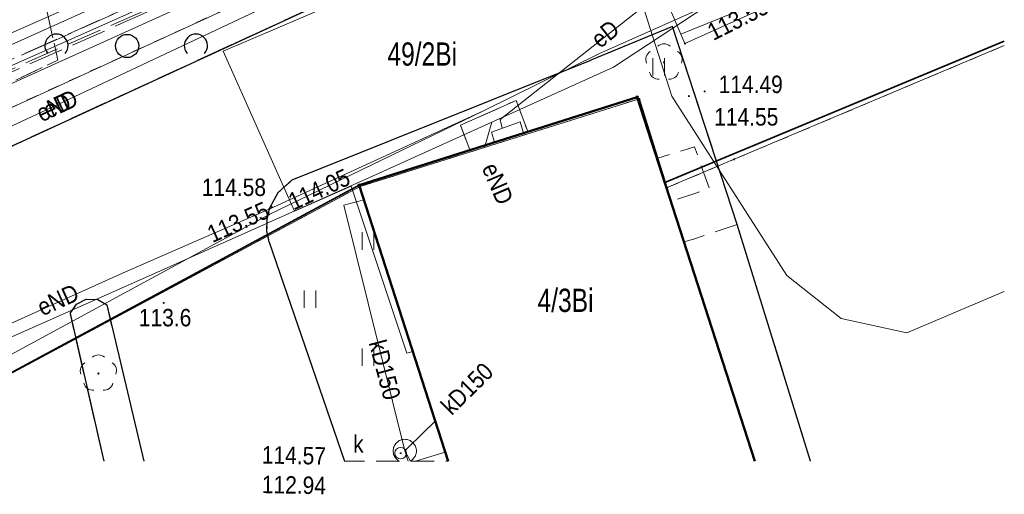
# Model space of a CAD drawing. Header units: metres. Extents: x 7495425 to 7495712, y 5787905 to 5788232.
# Tile 27 of 39: x 7495666 to 7495708, y 5787906 to 5787927. Entities that reach past the tile are written whole.
import ezdxf
from ezdxf.enums import TextEntityAlignment as Align

# ---------------------------------------------------------------- set-up
doc = ezdxf.new("R2010")
doc.units = ezdxf.units.M
for name, pattern in [('1.0_0.5', [1.5, 1, -0.5]), ('1.5_0.5', [2, 1.5, -0.5]), ('219-500', [0]), ('egug-500', [1, 0.5, -0.5])]:
    doc.linetypes.add(name, pattern=pattern)
doc.layers.get('0').update_dxf_attribs({"color": 2, "lineweight": 5})
doc.styles.get("Standard").update_dxf_attribs({"font": 'Working1250', "width": 0.75})
doc.linetypes.add('902-500', pattern='A,3.75,0,[1,ksztalty.shx,S=0.5,R=0,X=0,Y=0],3.75', length=7.5)

# ---------------------------------------------------------------- blocks, each defined once
blk = doc.blocks.new('OP021')
at = {"linetype": 'Continuous', "lineweight": 13}
h = blk.add_hatch(color=0, dxfattribs=at)
edge = h.paths.add_edge_path()
edge.add_arc((0, 0), 0.05, 0, 360)
at = {"color": 0, "linetype": 'Continuous', "lineweight": 13}
for centre, start, end in [((-0.38, 0.124), 121.308, 202.548), ((0, 0.4), 49.272, 130.728), ((0.38, 0.124), 337.452, 58.692), ((-0.235, -0.324), 193.221, 274.871), ((0.235, -0.324), 265.129, 346.779)]:
    blk.add_arc(centre, 0.4, start, end, dxfattribs=at)
blk = doc.blocks.new('PW01')
at = {"linetype": 'Continuous', "lineweight": 13}
h = blk.add_hatch(color=0, dxfattribs=at)
edge = h.paths.add_edge_path()
edge.add_arc((0, 0), 0.045, 0, 360)
blk = doc.blocks.new('US22')
at = {"color": 0, "linetype": 'Continuous', "lineweight": 13}
blk.add_circle((0, 0), 0.25, dxfattribs=at)
blk = doc.blocks.new('TU04')
at = {"color": 0, "linetype": 'Continuous', "lineweight": 13}
for p, q in [((0, 0), (0, 0.75)), ((0.5, 0), (0.5, 0.75))]:
    blk.add_line(p, q, dxfattribs=at)
blk = doc.blocks.new('OTZK2')
at = {"color": 0, "linetype": 'Continuous'}
blk.add_arc((0, 0), 0.5, 318.85, 221.162, dxfattribs=at)
blk = doc.blocks.new('OTZK1')
at = {"color": 0, "linetype": 'Continuous'}
blk.add_circle((0, 0), 0.5, dxfattribs=at)
blk = doc.blocks.new('203')
at = {"linetype": 'Continuous', "lineweight": 0}
h = blk.add_hatch(color=0, dxfattribs=at)
edge = h.paths.add_edge_path()
edge.add_arc((0, 0), 0.045, 0, 360)
blk = doc.blocks.new('PUNKTBUD')
at = {"color": 0}
blk.add_circle((0, 0), 0.045, dxfattribs=at)

msp = doc.modelspace()

# ---------------------------------------------------------------- linework, layer by layer
at = {"layer": '218-kontur użytku gruntowego', "color": 3, "linetype": 'egug-500', "lineweight": 18, "flags": 128}
for points in [[(7495692.04, 5787935.24), (7495653.43, 5787917.53)], [(7495696.56, 5787920.82), (7495708.18, 5787925.714)], [(7495680.47, 5787919.65), (7495692.48, 5787923.42)], [(7495692.48, 5787923.42), (7495693.68, 5787919.6)], [(7495693.68, 5787919.6), (7495696.56, 5787920.82)], [(7495658.418, 5787907.83), (7495680.47, 5787919.65)]]:
    msp.add_lwpolyline(points, dxfattribs=at)
at = {"layer": '219-działka ewidencyjna', "color": 7, "linetype": '219-500', "lineweight": 18, "flags": 128}
for points in [[(7495692.04, 5787935.24), (7495653.43, 5787917.53)], [(7495696.56, 5787920.82), (7495708.18, 5787925.714)], [(7495680.47, 5787919.65), (7495692.48, 5787923.42)], [(7495692.48, 5787923.42), (7495693.68, 5787919.6)], [(7495696.56, 5787920.82), (7495693.68, 5787919.6)], [(7495680.47, 5787919.65), (7495658.418, 5787907.83)]]:
    msp.add_lwpolyline(points, dxfattribs=at)
at = {"layer": '312-budynek ewidencyjny', "color": 7, "linetype": 'CONTINUOUS', "lineweight": 50, "flags": 128}
for points in [[(7495680.43, 5787919.71), (7495692.39, 5787923.5)], [(7495692.39, 5787923.5), (7495697.452, 5787907.83)], [(7495684.25, 5787907.83), (7495680.43, 5787919.71)]]:
    msp.add_lwpolyline(points, dxfattribs=at)
at = {"layer": 'inna budowla', "color": 7, "linetype": 'CONTINUOUS', "lineweight": 18, "flags": 128}
for points in [[(7495686.12, 5787921.99), (7495686.25, 5787921.55), (7495685.19, 5787921.22), (7495684.78, 5787922.29), (7495687.18, 5787923.35), (7495687.68, 5787922.01), (7495687.49, 5787921.95), (7495687.35, 5787922.43)], [(7495687.35, 5787922.43), (7495687.49, 5787921.95), (7495686.25, 5787921.55), (7495686.12, 5787921.99)]]:
    msp.add_lwpolyline(points, close=True, dxfattribs=at)
at = {"layer": 'jezdnia', "color": 7, "linetype": '1.5_0.5', "lineweight": 18, "flags": 128}
for points in [[(7495653.6, 5787915.92), (7495657.26, 5787917.61), (7495688.06, 5787931.8), (7495688.51, 5787930.98), (7495708.18, 5787939.682)], [(7495699.846, 5787907.83), (7495696.69, 5787918.01), (7495693.91, 5787926.54), (7495690.4, 5787925.08), (7495677.55, 5787919.93), (7495676.95, 5787919.39), (7495676.59, 5787918.73), (7495676.47, 5787918.24), (7495676.46, 5787917.74), (7495676.56, 5787917.25), (7495679.796, 5787907.83)], [(7495671.171, 5787907.83), (7495669.57, 5787914.55), (7495669.18, 5787914.78), (7495668.69, 5787914.8), (7495668.27, 5787914.59), (7495667.99, 5787914.18), (7495669.443, 5787907.83)]]:
    msp.add_lwpolyline(points, dxfattribs=at)
at = {"layer": 'komora podziemna', "color": 34, "linetype": 'CONTINUOUS', "lineweight": 18, "flags": 128}
for points in [[(7495682.137, 5787907.83), (7495682.11, 5787907.85), (7495682.07, 5787907.88), (7495682.03, 5787907.91), (7495682, 5787907.95), (7495681.97, 5787907.99), (7495681.95, 5787908.03), (7495681.93, 5787908.07), (7495681.91, 5787908.12), (7495681.9, 5787908.17), (7495681.89, 5787908.22), (7495681.89, 5787908.27), (7495681.89, 5787908.31), (7495681.9, 5787908.36), (7495681.91, 5787908.41), (7495681.93, 5787908.46), (7495681.95, 5787908.5), (7495681.97, 5787908.54), (7495682, 5787908.58), (7495682.03, 5787908.62), (7495682.07, 5787908.65), (7495682.11, 5787908.68), (7495682.15, 5787908.71), (7495682.2, 5787908.73), (7495682.24, 5787908.74), (7495682.29, 5787908.76), (7495682.34, 5787908.76), (7495682.39, 5787908.77), (7495682.44, 5787908.76), (7495682.49, 5787908.76), (7495682.53, 5787908.74), (7495682.58, 5787908.73), (7495682.62, 5787908.71), (7495682.67, 5787908.68), (7495682.71, 5787908.65), (7495682.74, 5787908.62), (7495682.77, 5787908.58), (7495682.8, 5787908.54), (7495682.83, 5787908.5), (7495682.85, 5787908.46), (7495682.87, 5787908.41), (7495682.88, 5787908.36), (7495682.89, 5787908.31), (7495682.89, 5787908.27)], [(7495682.89, 5787908.27), (7495682.89, 5787908.22), (7495682.88, 5787908.17), (7495682.87, 5787908.12), (7495682.85, 5787908.07), (7495682.83, 5787908.03), (7495682.8, 5787907.99), (7495682.77, 5787907.95), (7495682.74, 5787907.91), (7495682.71, 5787907.88), (7495682.67, 5787907.85), (7495682.637, 5787907.83)]]:
    msp.add_lwpolyline(points, dxfattribs=at)
at = {"layer": 'krawężnik', "color": 7, "linetype": 'CONTINUOUS', "lineweight": 25, "flags": 128}
for points in [[(7495653.6, 5787915.92), (7495688.06, 5787931.8)], [(7495699.846, 5787907.83), (7495696.69, 5787918.01), (7495693.91, 5787926.54), (7495690.4, 5787925.08)], [(7495676.56, 5787917.25), (7495676.46, 5787917.74), (7495676.47, 5787918.24), (7495676.59, 5787918.73), (7495676.95, 5787919.39), (7495677.55, 5787919.93), (7495690.4, 5787925.08)], [(7495676.56, 5787917.25), (7495679.796, 5787907.83)], [(7495667.99, 5787914.18), (7495668.27, 5787914.59), (7495668.69, 5787914.8), (7495669.18, 5787914.78), (7495669.57, 5787914.55)], [(7495667.99, 5787914.18), (7495669.443, 5787907.83)], [(7495669.57, 5787914.55), (7495671.171, 5787907.83)]]:
    msp.add_lwpolyline(points, dxfattribs=at)
at = {"layer": 'ogrodzenie trwałe', "color": 7, "linetype": '902-500', "lineweight": 35, "flags": 128}
for points in [[(7495693.58, 5787919.82), (7495708.18, 5787925.905)], [(7495658.391, 5787907.83), (7495680.43, 5787919.71)]]:
    msp.add_lwpolyline(points, dxfattribs=at)
at = {"layer": 'przewód ciepłowniczy', "color": 212, "linetype": 'CONTINUOUS', "lineweight": 18, "flags": 128}
msp.add_lwpolyline([(7495704.13, 5787932.11), (7495703.21, 5787932.44), (7495701.9, 5787931.89), (7495699.9, 5787936.3), (7495674.58, 5787925.47), (7495677.64, 5787918.58), (7495680.08, 5787919.66), (7495682.48, 5787912.47), (7495682.73, 5787912.55)], dxfattribs=at)
at = {"layer": 'przewód elektroenergetyczny podziemny', "color": 1, "linetype": 'CONTINUOUS', "lineweight": 18, "flags": 128}
for points in [[(7495684.15, 5787949.78), (7495685.37, 5787946.93), (7495685.67, 5787946.24), (7495688.99, 5787938.5), (7495693.47, 5787928.05), (7495694.27, 5787926.2), (7495694.44, 5787925.8), (7495708.18, 5787931.986)], [(7495708.18, 5787945.357), (7495704.31, 5787943.63), (7495691.92, 5787938.03), (7495688.66, 5787936.51), (7495684.22, 5787934.33), (7495679.23, 5787932.22), (7495673.06, 5787929.58), (7495667.98, 5787927.36), (7495662.35, 5787924.88), (7495658.59, 5787922.77), (7495651.84, 5787919.82), (7495645.45, 5787916.86), (7495636.19, 5787912.64), (7495627, 5787908.41), (7495625.789, 5787907.83)], [(7495588.426, 5787907.83), (7495593.47, 5787910.17), (7495615.63, 5787920.28), (7495631.48, 5787927.43), (7495633.94, 5787923.07), (7495634.09, 5787922.81), (7495634.28, 5787922.4), (7495638.72, 5787912.99), (7495651.37, 5787918.58), (7495673.26, 5787928.33), (7495699.29, 5787940.07), (7495708.18, 5787944.057)], [(7495650.56, 5787917.34), (7495702.39, 5787940.8), (7495708.18, 5787943.455)], [(7495697.87, 5787935.23), (7495691.14, 5787932.12), (7495693.88, 5787923.54), (7495698.83, 5787915.82), (7495701.16, 5787913.96), (7495703.99, 5787913.35), (7495708.18, 5787915.129)], [(7495652.94, 5787916.44), (7495666.95, 5787922.94), (7495676.24, 5787927.31), (7495689.46, 5787933.51), (7495690.03, 5787933.51), (7495690.38, 5787933.2), (7495691.14, 5787932.12)], [(7495652.94, 5787916.44), (7495666.95, 5787922.94), (7495676.24, 5787927.31), (7495689.46, 5787933.51), (7495690.03, 5787933.51), (7495690.38, 5787933.2), (7495691.14, 5787932.12)], [(7495708.18, 5787933.079), (7495695.39, 5787927.42), (7495690.77, 5787925.37), (7495685.78, 5787922.91), (7495676.55, 5787918.45), (7495656.981, 5787907.83)], [(7495703.25, 5787929.87), (7495694.27, 5787926.2)], [(7495686.58, 5787922.16), (7495686.49, 5787922.53), (7495693.47, 5787928.05)], [(7495671.1, 5787915.67), (7495680.84, 5787920.02), (7495686.13, 5787922.42), (7495691.37, 5787924.79), (7495695.39, 5787927.42)], [(7495652.763, 5787907.83), (7495653.09, 5787908), (7495652.76, 5787908.24), (7495655, 5787909.33), (7495663.42, 5787912.85), (7495670.38, 5787915.98), (7495676.56, 5787918.68), (7495685.78, 5787922.91)], [(7495686.13, 5787922.42), (7495685.82, 5787921.33)], [(7495658.84, 5787910.23), (7495671.1, 5787915.67)]]:
    msp.add_lwpolyline(points, dxfattribs=at)
at = {"layer": 'przewód elektroenergetyczny podziemny - ob. projektowany', "color": 1, "linetype": '1.5_0.5', "lineweight": 18, "flags": 128}
for points in [[(7495651.897, 5787907.83), (7495651.74, 5787908.63), (7495650.16, 5787918.29), (7495671.95, 5787928.01), (7495696.4, 5787938.96), (7495708.18, 5787944.266)], [(7495708.18, 5787944.262), (7495691.38, 5787936.7), (7495667.27, 5787925.91)], [(7495635.752, 5787907.83), (7495634.45, 5787910.99), (7495653.43, 5787919.39), (7495708.18, 5787943.51)], [(7495635.857, 5787907.83), (7495634.58, 5787910.94), (7495653.47, 5787919.29), (7495708.18, 5787943.4)], [(7495667.27, 5787925.91), (7495652.14, 5787919.16), (7495650.26, 5787918.34), (7495650.76, 5787914.82), (7495651.977, 5787907.83)]]:
    msp.add_lwpolyline(points, dxfattribs=at)
at = {"layer": 'przewód kanalizacyjny', "color": 34, "linetype": 'CONTINUOUS', "lineweight": 18, "flags": 128}
for points in [[(7495682.39, 5787908.27), (7495679.77, 5787918.84), (7495680.63, 5787919.08)], [(7495683.7, 5787909.55), (7495682.53, 5787908.41), (7495682.39, 5787908.27)], [(7495682.39, 5787908.27), (7495682.633, 5787907.83)], [(7495682.53, 5787907.83), (7495682.39, 5787908.27)]]:
    msp.add_lwpolyline(points, dxfattribs=at)
at = {"layer": 'przewód telekomunikacyjny podziemny', "color": 30, "linetype": 'CONTINUOUS', "lineweight": 18, "flags": 128}
msp.add_lwpolyline([(7495632.19, 5787913.4), (7495633.04, 5787913.94), (7495660.44, 5787925.79), (7495662.51, 5787924.42), (7495674.8, 5787929.96), (7495708.18, 5787945.006)], dxfattribs=at)
at = {"layer": 'przewód wodociągowy', "color": 5, "linetype": 'CONTINUOUS', "lineweight": 18, "flags": 128}
msp.add_lwpolyline([(7495682.855, 5787907.83), (7495684.13, 5787908.22)], dxfattribs=at)
at = {"layer": 'trawnik', "color": 7, "linetype": '1.0_0.5', "lineweight": 18, "flags": 128}
for points in [[(7495708.18, 5787948.82), (7495707.26, 5787948.54), (7495701.5, 5787942.6), (7495688.76, 5787942.12), (7495679.75, 5787934.7), (7495666.28, 5787930.42), (7495667.47, 5787925.09), (7495656.36, 5787919.77), (7495657.26, 5787917.61), (7495653.6, 5787915.92), (7495653.71, 5787914.93), (7495655.38, 5787907.83), (7495652.93, 5787907.83), (7495650.75, 5787921.11), (7495650.4, 5787923.87), (7495659.66, 5787932.52), (7495674.63, 5787937.07), (7495679.58, 5787939.18), (7495680.17, 5787939.44), (7495681.44, 5787939.92), (7495708.18, 5787950.35)], [(7495696.69, 5787918.01), (7495694.85, 5787917.4), (7495694.41, 5787917.27), (7495693.86, 5787919.01), (7495694.96, 5787919.38), (7495695.5, 5787919.55), (7495694.85, 5787921.36), (7495694.35, 5787921.2), (7495693.28, 5787920.87), (7495692.39, 5787923.5), (7495687.68, 5787922.01), (7495687.18, 5787923.35), (7495684.78, 5787922.29), (7495685.19, 5787921.22), (7495680.43, 5787919.71), (7495684.25, 5787907.83), (7495679.8, 5787907.83), (7495676.56, 5787917.25), (7495676.46, 5787917.74), (7495676.47, 5787918.24), (7495676.59, 5787918.73), (7495676.95, 5787919.39), (7495677.55, 5787919.93), (7495690.4, 5787925.08), (7495693.91, 5787926.54)]]:
    msp.add_lwpolyline(points, close=True, dxfattribs=at)
at = {"layer": 'zadrzewienie  zakrzewienie', "color": 7, "linetype": '1.0_0.5', "lineweight": 18, "flags": 128}
msp.add_lwpolyline([(7495708.18, 5787939.68), (7495688.51, 5787930.98), (7495688.06, 5787931.8), (7495657.26, 5787917.61), (7495656.36, 5787919.77), (7495667.47, 5787925.09), (7495666.28, 5787930.42), (7495679.75, 5787934.7), (7495688.76, 5787942.12), (7495701.5, 5787942.6), (7495707.26, 5787948.54), (7495708.18, 5787948.82)], close=True, dxfattribs=at)

# ---------------------------------------------------------------- block references
at = {"layer": '203-punkt graniczny', "color": 7, "linetype": 'CONTINUOUS', "lineweight": 18}
for p in [(7495692.48, 5787923.42), (7495696.56, 5787920.82), (7495680.47, 5787919.65), (7495693.68, 5787919.6)]:
    msp.add_blockref('203', p, dxfattribs=at)
at = {"layer": 'drzewo liściaste', "color": 94, "linetype": 'CONTINUOUS', "lineweight": 18}
for p in [(7495693.54, 5787924.99), (7495669.21, 5787911.6)]:
    msp.add_blockref('OP021', p, dxfattribs=at)
at = {"layer": 'pikieta sztuczna', "color": 7, "linetype": 'CONTINUOUS', "lineweight": 13}
for p in [(7495694.61, 5787923.54), (7495695.29, 5787923.74), (7495676.66, 5787918.77), (7495672.02, 5787914.64)]:
    msp.add_blockref('PW01', p, dxfattribs=at)
at = {"layer": 'Punkt budynku', "color": 5, "linetype": 'CONTINUOUS', "lineweight": 18}
for p in [(7495692.39, 5787923.5), (7495680.43, 5787919.71)]:
    msp.add_blockref('PUNKTBUD', p, dxfattribs=at)
at = {"layer": 'rzędna', "color": 1, "linetype": 'CONTINUOUS', "lineweight": 18, "rotation": 179.909}
for p in [(7495694.44, 5787925.8), (7495676.55, 5787918.45), (7495676.56, 5787918.68)]:
    msp.add_blockref('PW01', p, dxfattribs=at)
at = {"layer": 'rzędna', "color": 34, "linetype": 'CONTINUOUS', "lineweight": 18, "rotation": 179.909}
msp.add_blockref('PW01', (7495682.21, 5787908.17), dxfattribs=at)
at = {"layer": 'trawnik', "color": 7, "linetype": 'CONTINUOUS', "lineweight": 18}
for p in [(7495693.059, 5787924.429), (7495680.559, 5787916.929), (7495678.059, 5787914.429), (7495680.559, 5787911.929)]:
    msp.add_blockref('TU04', p, dxfattribs=at)
at = {"layer": 'właz do komory lub kanału - okrągły', "color": 7, "linetype": 'CONTINUOUS', "lineweight": 18, "rotation": 179.909}
msp.add_blockref('US22', (7495682.21, 5787908.17), dxfattribs=at)
at = {"layer": 'zadrzewienie  zakrzewienie', "color": 7, "linetype": 'CONTINUOUS', "lineweight": 18}
for name, p in [('OTZK2', (7495667.404, 5787925.707)), ('OTZK1', (7495670.446, 5787925.696)), ('OTZK2', (7495673.404, 5787925.707))]:
    msp.add_blockref(name, p, dxfattribs=at)

# ---------------------------------------------------------------- texts
at = {"layer": '210-oznaczenie konturu użytku gruntowego', "color": 3, "linetype": 'CONTINUOUS', "lineweight": 18, "width": 0.79}
for p in [(7495683.7, 5787924.85), (7495689.57, 5787914.25)]:
    msp.add_text('Bi', height=1, dxfattribs=at).set_placement(p)
at = {"layer": '211-numer działki ewidencyjnej', "color": 7, "linetype": 'CONTINUOUS', "lineweight": 18, "width": 0.79}
for s, p in [('49/2', (7495683.7, 5787924.85)), ('4/3', (7495689.57, 5787914.25))]:
    msp.add_text(s, height=1, dxfattribs=at).set_placement(p, align=Align.RIGHT)
at = {"layer": 'pikieta sztuczna-Atr2', "color": 7, "width": 0.9}
for s, p in [('114.49', (7495695.89, 5787923.67)), ('114.55', (7495695.7, 5787922.27)), ('113.6', (7495670.95, 5787913.63))]:
    msp.add_text(s, height=0.75, dxfattribs=at).set_placement(p)
msp.add_text('114.58', height=0.75, dxfattribs=at).set_placement((7495676.42, 5787919.24), align=Align.RIGHT)
at = {"layer": 'przewód elektroenergetyczny podziemny-Atr1', "color": 1, "width": 0.9}
for s, rotation, p in [('eD', 38.428, (7495691.01, 5787926.22)), ('eND', 25.204, (7495667.429, 5787923.13)), ('eD', 25.204, (7495667.429, 5787923.13)), ('eND', 293.283, (7495686.39, 5787919.77)), ('eND', 24.225, (7495667.47, 5787914.77))]:
    msp.add_text(s, height=0.75, rotation=rotation, dxfattribs=at).set_placement(p, align=Align.MIDDLE_CENTER)
at = {"layer": 'przewód kanalizacyjny-Atr1', "color": 34, "width": 0.9}
msp.add_text('kD150', height=0.75, rotation=284.858, dxfattribs=at).set_placement((7495681.53, 5787911.76), align=Align.MIDDLE_CENTER)
msp.add_text('kD150', height=0.75, rotation=44.659, dxfattribs=at).set_placement((7495684.14, 5787910.03), align=Align.MIDDLE_LEFT)
at = {"layer": 'rzędna-Atr2', "color": 1, "width": 0.9}
for s, rotation, p in [('113.55', 26.916, (7495695.49, 5787926.24)), ('114.05', 24.814, (7495677.45, 5787918.95)), ('113.55', 24.325, (7495673.96, 5787917.55))]:
    msp.add_text(s, height=0.75, rotation=rotation, dxfattribs=at).set_placement(p, align=Align.MIDDLE_LEFT)
at = {"layer": 'rzędna-Atr2', "color": 34, "width": 0.9}
msp.add_text('114.57', height=0.75, rotation=358.906, dxfattribs=at).set_placement((7495679, 5787908.05), align=Align.MIDDLE_RIGHT)
at = {"layer": 'rzędna-Atr3', "color": 34, "width": 0.9}
msp.add_text('112.94', height=0.75, rotation=358.906, dxfattribs=at).set_placement((7495679, 5787906.775), align=Align.MIDDLE_RIGHT)
at = {"layer": 'właz do komory lub kanału - okrągły-Atr17', "color": 7, "width": 0.9}
msp.add_text('k', height=0.75, dxfattribs=at).set_placement((7495680.62, 5787908.19), align=Align.RIGHT)

doc.saveas('drawing.dxf')
